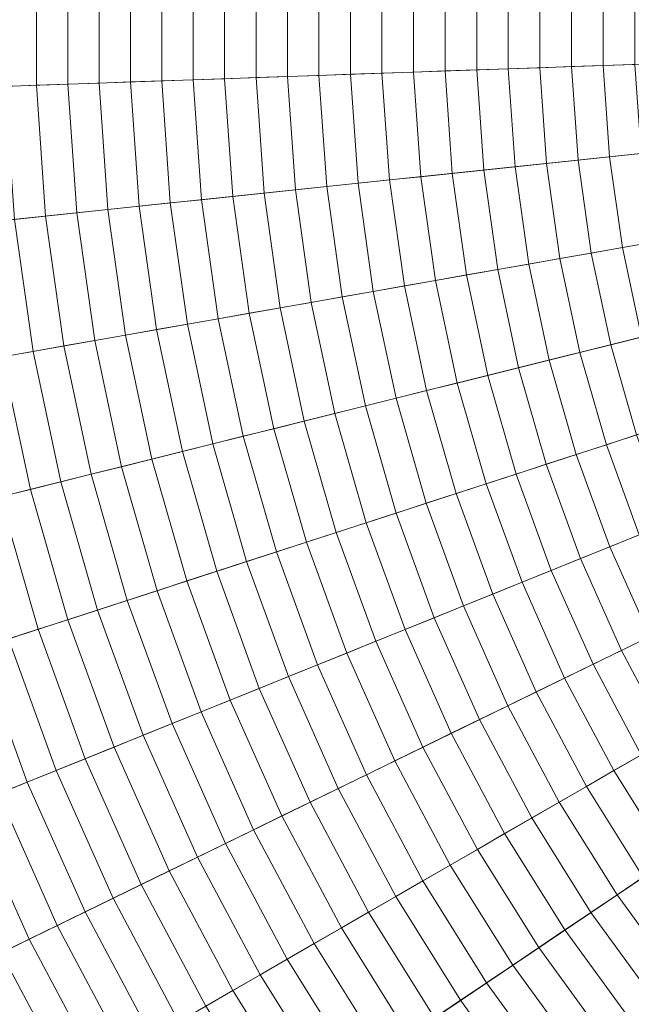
# Model space of a CAD drawing. Header units: centimetres. Extents: x -3.01 to 4.18, y -5.46 to 1.74.
# Tile 147 of 256: x -1.14 to -0.58, y -2.76 to -1.86. Entities that reach past the tile are written whole.
import ezdxf

# ---------------------------------------------------------------- set-up
doc = ezdxf.new("R2010")
doc.units = ezdxf.units.CM
doc.header["$LTSCALE"] = 2.54
doc.layers.add('Lucido design-1', color=7, linetype='Continuous')

# ---------------------------------------------------------------- blocks, each defined once
blk = doc.blocks.new('Gruppo-1')
at = {"color": 142, "linetype": 'Continuous', "lineweight": 9}
for points in [[(-3.01007, -1.73487, 37.29766), (-3.01007, -1.98605, 37.29766), (0.5842, -1.86054, 37.29766), (0.5842, -1.86039, 37.29766)], [(-1.12037, -1.80086, 38.19871), (-1.12037, -1.92006, 38.19871), (-1.14878, -1.92105, 38.19217), (-1.14878, -1.79987, 38.19217)], [(-1.09193, -1.80185, 38.20515), (-1.09193, -1.91907, 38.20515), (-1.12037, -1.92006, 38.19871), (-1.12037, -1.80086, 38.19871)], [(-1.06347, -1.80285, 38.2115), (-1.06347, -1.91807, 38.2115), (-1.09193, -1.91907, 38.20515), (-1.09193, -1.80185, 38.20515)], [(-1.03498, -1.80384, 38.21774), (-1.03498, -1.91708, 38.21774), (-1.06347, -1.91807, 38.2115), (-1.06347, -1.80285, 38.2115)], [(-1.00648, -1.80484, 38.22388), (-1.00648, -1.91608, 38.22388), (-1.03498, -1.91708, 38.21774), (-1.03498, -1.80384, 38.21774)], [(-0.97795, -1.80583, 38.22993), (-0.97795, -1.91509, 38.22993), (-1.00648, -1.91608, 38.22388), (-1.00648, -1.80484, 38.22388)], [(-0.94941, -1.80683, 38.23588), (-0.94941, -1.91409, 38.23588), (-0.97795, -1.91509, 38.22993), (-0.97795, -1.80583, 38.22993)], [(-0.92084, -1.80783, 38.24173), (-0.92084, -1.91309, 38.24173), (-0.94941, -1.91409, 38.23588), (-0.94941, -1.80683, 38.23588)], [(-0.89225, -1.80883, 38.24747), (-0.89225, -1.9121, 38.24747), (-0.92084, -1.91309, 38.24173), (-0.92084, -1.80783, 38.24173)], [(-0.86365, -1.80983, 38.25312), (-0.86365, -1.9111, 38.25312), (-0.89225, -1.9121, 38.24747), (-0.89225, -1.80883, 38.24747)], [(-0.83502, -1.81083, 38.25867), (-0.83502, -1.9101, 38.25867), (-0.86365, -1.9111, 38.25312), (-0.86365, -1.80983, 38.25312)], [(-0.80638, -1.81183, 38.26412), (-0.80638, -1.9091, 38.26412), (-0.83502, -1.9101, 38.25867), (-0.83502, -1.81083, 38.25867)], [(-0.77771, -1.81283, 38.26948), (-0.77771, -1.9081, 38.26948), (-0.80638, -1.9091, 38.26412), (-0.80638, -1.81183, 38.26412)], [(-0.74903, -1.81383, 38.27473), (-0.74903, -1.90709, 38.27473), (-0.77771, -1.9081, 38.26948), (-0.77771, -1.81283, 38.26948)], [(-0.72033, -1.81483, 38.27988), (-0.72033, -1.90609, 38.27988), (-0.74903, -1.90709, 38.27473), (-0.74903, -1.81383, 38.27473)], [(-0.69161, -1.81583, 38.28493), (-0.69161, -1.90509, 38.28493), (-0.72033, -1.90609, 38.27988), (-0.72033, -1.81483, 38.27988)], [(-0.66288, -1.81684, 38.28989), (-0.66288, -1.90409, 38.28989), (-0.69161, -1.90509, 38.28493), (-0.69161, -1.81583, 38.28493)], [(-0.63413, -1.81784, 38.29474), (-0.63413, -1.90308, 38.29474), (-0.66288, -1.90409, 38.28989), (-0.66288, -1.81684, 38.28989)], [(-0.60536, -1.81885, 38.29949), (-0.60536, -1.90208, 38.29949), (-0.63413, -1.90308, 38.29474), (-0.63413, -1.81784, 38.29474)], [(-0.57657, -1.81985, 38.30415), (-0.57657, -1.90107, 38.30415), (-0.60536, -1.90208, 38.29949), (-0.60536, -1.81885, 38.29949)], [(-3.01007, -1.98605, 37.29766), (-2.99255, -2.23662, 37.29766), (0.58421, -1.86069, 37.29766), (0.5842, -1.86054, 37.29766)], [(-2.99255, -2.23662, 37.29766), (-2.95759, -2.48536, 37.29766), (0.58423, -1.86084, 37.29766), (0.58421, -1.86069, 37.29766)], [(-2.95759, -2.48536, 37.29766), (-2.90537, -2.73105, 37.29766), (0.58426, -1.86098, 37.29766), (0.58423, -1.86084, 37.29766)], [(-2.90537, -2.73105, 37.29766), (-2.83614, -2.9725, 37.29766), (0.58431, -1.86113, 37.29766), (0.58426, -1.86098, 37.29766)], [(-2.83614, -2.9725, 37.29766), (-2.75023, -3.20853, 37.29766), (0.58436, -1.86127, 37.29766), (0.58431, -1.86113, 37.29766)], [(-2.75023, -3.20853, 37.29766), (-2.64806, -3.43799, 37.29766), (0.58442, -1.86141, 37.29766), (0.58436, -1.86127, 37.29766)], [(-2.64806, -3.43799, 37.29766), (-2.53014, -3.65977, 37.29766), (0.58449, -1.86154, 37.29766), (0.58442, -1.86141, 37.29766)], [(-2.53014, -3.65977, 37.29766), (-2.39704, -3.87279, 37.29766), (0.58457, -1.86167, 37.29766), (0.58449, -1.86154, 37.29766)], [(-2.39704, -3.87279, 37.29766), (-2.24939, -4.076, 37.29766), (0.58466, -1.86179, 37.29766), (0.58457, -1.86167, 37.29766)], [(-2.24939, -4.076, 37.29766), (-2.08794, -4.26841, 37.29766), (0.58475, -1.86191, 37.29766), (0.58466, -1.86179, 37.29766)], [(-2.08794, -4.26841, 37.29766), (-1.91345, -4.4491, 37.29766), (0.58486, -1.86202, 37.29766), (0.58475, -1.86191, 37.29766)], [(-1.91345, -4.4491, 37.29766), (-1.72679, -4.61717, 37.29766), (0.58497, -1.86212, 37.29766), (0.58486, -1.86202, 37.29766)], [(-1.72679, -4.61717, 37.29766), (-1.52886, -4.77181, 37.29766), (0.58509, -1.86221, 37.29766), (0.58497, -1.86212, 37.29766)], [(-1.52886, -4.77181, 37.29766), (-1.32062, -4.91227, 37.29766), (0.58522, -1.86229, 37.29766), (0.58509, -1.86221, 37.29766)], [(-1.32062, -4.91227, 37.29766), (-1.10309, -5.03786, 37.29766), (0.58535, -1.86237, 37.29766), (0.58522, -1.86229, 37.29766)], [(-1.10309, -5.03786, 37.29766), (-0.87733, -5.14797, 37.29766), (0.58548, -1.86244, 37.29766), (0.58535, -1.86237, 37.29766)], [(-0.87733, -5.14797, 37.29766), (-0.64444, -5.24206, 37.29766), (0.58562, -1.86249, 37.29766), (0.58548, -1.86244, 37.29766)], [(-0.64444, -5.24206, 37.29766), (-0.40555, -5.31968, 37.29766), (0.58577, -1.86254, 37.29766), (0.58562, -1.86249, 37.29766)], [(-0.72033, -1.90609, 38.27988), (-0.71397, -1.99713, 38.27988), (-0.74253, -2.00013, 38.27473), (-0.74903, -1.90709, 38.27473)], [(-0.69161, -1.90509, 38.28493), (-0.68539, -1.99413, 38.28493), (-0.71397, -1.99713, 38.27988), (-0.72033, -1.90609, 38.27988)], [(-0.66288, -1.90409, 38.28989), (-0.65679, -1.99112, 38.28989), (-0.68539, -1.99413, 38.28493), (-0.69161, -1.90509, 38.28493)], [(-0.63413, -1.90308, 38.29474), (-0.62818, -1.98811, 38.29474), (-0.65679, -1.99112, 38.28989), (-0.66288, -1.90409, 38.28989)], [(-0.60536, -1.90208, 38.29949), (-0.59955, -1.98511, 38.29949), (-0.62818, -1.98811, 38.29474), (-0.63413, -1.90308, 38.29474)], [(-0.57657, -1.90107, 38.30415), (-0.57091, -1.98209, 38.30415), (-0.59955, -1.98511, 38.29949), (-0.60536, -1.90208, 38.29949)], [(-0.94941, -1.91409, 38.23588), (-0.94193, -2.02109, 38.23588), (-0.97033, -2.02408, 38.22993), (-0.97795, -1.91509, 38.22993)], [(-0.92084, -1.91309, 38.24173), (-0.9135, -2.0181, 38.24173), (-0.94193, -2.02109, 38.23588), (-0.94941, -1.91409, 38.23588)], [(-0.89225, -1.9121, 38.24747), (-0.88505, -2.01511, 38.24747), (-0.9135, -2.0181, 38.24173), (-0.92084, -1.91309, 38.24173)], [(-0.86365, -1.9111, 38.25312), (-0.85658, -2.01212, 38.25312), (-0.88505, -2.01511, 38.24747), (-0.89225, -1.9121, 38.24747)], [(-0.83502, -1.9101, 38.25867), (-0.8281, -2.00913, 38.25867), (-0.85658, -2.01212, 38.25312), (-0.86365, -1.9111, 38.25312)], [(-0.80638, -1.9091, 38.26412), (-0.79959, -2.00613, 38.26412), (-0.8281, -2.00913, 38.25867), (-0.83502, -1.9101, 38.25867)], [(-0.77771, -1.9081, 38.26948), (-0.77107, -2.00313, 38.26948), (-0.79959, -2.00613, 38.26412), (-0.80638, -1.9091, 38.26412)], [(-0.74903, -1.90709, 38.27473), (-0.74253, -2.00013, 38.27473), (-0.77107, -2.00313, 38.26948), (-0.77771, -1.9081, 38.26948)], [(-1.12037, -1.92006, 38.19871), (-1.11205, -2.03897, 38.19871), (-1.14033, -2.04194, 38.19217), (-1.14878, -1.92105, 38.19217)], [(-1.09193, -1.91907, 38.20515), (-1.08375, -2.036, 38.20515), (-1.11205, -2.03897, 38.19871), (-1.12037, -1.92006, 38.19871)], [(-1.06347, -1.91807, 38.2115), (-1.05543, -2.03302, 38.2115), (-1.08375, -2.036, 38.20515), (-1.09193, -1.91907, 38.20515)], [(-1.03498, -1.91708, 38.21774), (-1.02708, -2.03004, 38.21774), (-1.05543, -2.03302, 38.2115), (-1.06347, -1.91807, 38.2115)], [(-1.00648, -1.91608, 38.22388), (-0.99872, -2.02706, 38.22388), (-1.02708, -2.03004, 38.21774), (-1.03498, -1.91708, 38.21774)], [(-0.97795, -1.91509, 38.22993), (-0.97033, -2.02408, 38.22993), (-0.99872, -2.02706, 38.22388), (-1.00648, -1.91608, 38.22388)], [(-0.59955, -1.98511, 38.29949), (-0.58797, -2.06753, 38.29949), (-0.61632, -2.07253, 38.29474), (-0.62818, -1.98811, 38.29474)], [(-0.57091, -1.98209, 38.30415), (-0.5596, -2.06253, 38.30415), (-0.58797, -2.06753, 38.29949), (-0.59955, -1.98511, 38.29949)], [(-0.68539, -1.99413, 38.28493), (-0.67297, -2.08251, 38.28493), (-0.70127, -2.0875, 38.27988), (-0.71397, -1.99713, 38.27988)], [(-0.65679, -1.99112, 38.28989), (-0.64465, -2.07752, 38.28989), (-0.67297, -2.08251, 38.28493), (-0.68539, -1.99413, 38.28493)], [(-0.62818, -1.98811, 38.29474), (-0.61632, -2.07253, 38.29474), (-0.64465, -2.07752, 38.28989), (-0.65679, -1.99112, 38.28989)], [(-0.77107, -2.00313, 38.26948), (-0.75781, -2.09747, 38.26948), (-0.78605, -2.10245, 38.26412), (-0.79959, -2.00613, 38.26412)], [(-0.74253, -2.00013, 38.27473), (-0.72955, -2.09249, 38.27473), (-0.75781, -2.09747, 38.26948), (-0.77107, -2.00313, 38.26948)], [(-0.71397, -1.99713, 38.27988), (-0.70127, -2.0875, 38.27988), (-0.72955, -2.09249, 38.27473), (-0.74253, -2.00013, 38.27473)], [(-0.85658, -2.01212, 38.25312), (-0.84249, -2.11241, 38.25312), (-0.87068, -2.11738, 38.24747), (-0.88505, -2.01511, 38.24747)], [(-0.8281, -2.00913, 38.25867), (-0.81428, -2.10743, 38.25867), (-0.84249, -2.11241, 38.25312), (-0.85658, -2.01212, 38.25312)], [(-0.79959, -2.00613, 38.26412), (-0.78605, -2.10245, 38.26412), (-0.81428, -2.10743, 38.25867), (-0.8281, -2.00913, 38.25867)], [(-0.94193, -2.02109, 38.23588), (-0.927, -2.12731, 38.23588), (-0.95513, -2.13227, 38.22993), (-0.97033, -2.02408, 38.22993)], [(-0.9135, -2.0181, 38.24173), (-0.89885, -2.12234, 38.24173), (-0.927, -2.12731, 38.23588), (-0.94193, -2.02109, 38.23588)], [(-0.88505, -2.01511, 38.24747), (-0.87068, -2.11738, 38.24747), (-0.89885, -2.12234, 38.24173), (-0.9135, -2.0181, 38.24173)], [(-1.02708, -2.03004, 38.21774), (-1.01132, -2.14218, 38.21774), (-1.03939, -2.14713, 38.2115), (-1.05543, -2.03302, 38.2115)], [(-0.99872, -2.02706, 38.22388), (-0.98324, -2.13722, 38.22388), (-1.01132, -2.14218, 38.21774), (-1.02708, -2.03004, 38.21774)], [(-0.97033, -2.02408, 38.22993), (-0.95513, -2.13227, 38.22993), (-0.98324, -2.13722, 38.22388), (-0.99872, -2.02706, 38.22388)], [(-1.11205, -2.03897, 38.19871), (-1.09546, -2.15701, 38.19871), (-1.12346, -2.16195, 38.19217), (-1.14033, -2.04194, 38.19217)], [(-1.08375, -2.036, 38.20515), (-1.06744, -2.15207, 38.20515), (-1.09546, -2.15701, 38.19871), (-1.11205, -2.03897, 38.19871)], [(-1.05543, -2.03302, 38.2115), (-1.03939, -2.14713, 38.2115), (-1.06744, -2.15207, 38.20515), (-1.08375, -2.036, 38.20515)], [(-1.14033, -2.04194, 38.19217), (-1.12346, -2.16195, 38.19217), (-1.15144, -2.16688, 38.18553), (-1.16858, -2.04491, 38.18553)], [(-0.5596, -2.06253, 38.30415), (-0.54272, -2.14197, 38.30415), (-0.57066, -2.14894, 38.29949), (-0.58797, -2.06753, 38.29949)], [(-0.61632, -2.07253, 38.29474), (-0.5986, -2.1559, 38.29474), (-0.62651, -2.16286, 38.28989), (-0.64465, -2.07752, 38.28989)], [(-0.58797, -2.06753, 38.29949), (-0.57066, -2.14894, 38.29949), (-0.5986, -2.1559, 38.29474), (-0.61632, -2.07253, 38.29474)], [(-0.67297, -2.08251, 38.28493), (-0.65441, -2.16982, 38.28493), (-0.68229, -2.17677, 38.27988), (-0.70127, -2.0875, 38.27988)], [(-0.64465, -2.07752, 38.28989), (-0.62651, -2.16286, 38.28989), (-0.65441, -2.16982, 38.28493), (-0.67297, -2.08251, 38.28493)], [(-0.72955, -2.09249, 38.27473), (-0.71016, -2.18372, 38.27473), (-0.738, -2.19066, 38.26948), (-0.75781, -2.09747, 38.26948)], [(-0.70127, -2.0875, 38.27988), (-0.68229, -2.17677, 38.27988), (-0.71016, -2.18372, 38.27473), (-0.72955, -2.09249, 38.27473)], [(-0.78605, -2.10245, 38.26412), (-0.76583, -2.1976, 38.26412), (-0.79364, -2.20453, 38.25867), (-0.81428, -2.10743, 38.25867)], [(-0.75781, -2.09747, 38.26948), (-0.738, -2.19066, 38.26948), (-0.76583, -2.1976, 38.26412), (-0.78605, -2.10245, 38.26412)], [(-0.81428, -2.10743, 38.25867), (-0.79364, -2.20453, 38.25867), (-0.82143, -2.21146, 38.25312), (-0.84249, -2.11241, 38.25312)], [(-0.87068, -2.11738, 38.24747), (-0.84921, -2.21839, 38.24747), (-0.87696, -2.22531, 38.24173), (-0.89885, -2.12234, 38.24173)], [(-0.84249, -2.11241, 38.25312), (-0.82143, -2.21146, 38.25312), (-0.84921, -2.21839, 38.24747), (-0.87068, -2.11738, 38.24747)], [(-0.927, -2.12731, 38.23588), (-0.9047, -2.23222, 38.23588), (-0.93241, -2.23913, 38.22993), (-0.95513, -2.13227, 38.22993)], [(-0.89885, -2.12234, 38.24173), (-0.87696, -2.22531, 38.24173), (-0.9047, -2.23222, 38.23588), (-0.927, -2.12731, 38.23588)], [(-0.98324, -2.13722, 38.22388), (-0.96011, -2.24604, 38.22388), (-0.98778, -2.25294, 38.21774), (-1.01132, -2.14218, 38.21774)], [(-0.95513, -2.13227, 38.22993), (-0.93241, -2.23913, 38.22993), (-0.96011, -2.24604, 38.22388), (-0.98324, -2.13722, 38.22388)], [(-1.03939, -2.14713, 38.2115), (-1.01544, -2.25983, 38.2115), (-1.04307, -2.26672, 38.20515), (-1.06744, -2.15207, 38.20515)], [(-1.01132, -2.14218, 38.21774), (-0.98778, -2.25294, 38.21774), (-1.01544, -2.25983, 38.2115), (-1.03939, -2.14713, 38.2115)], [(-1.06744, -2.15207, 38.20515), (-1.04307, -2.26672, 38.20515), (-1.07068, -2.27361, 38.19871), (-1.09546, -2.15701, 38.19871)], [(-0.5986, -2.1559, 38.29474), (-0.5751, -2.23784, 38.29474), (-0.60246, -2.24673, 38.28989), (-0.62651, -2.16286, 38.28989)], [(-0.57066, -2.14894, 38.29949), (-0.54772, -2.22895, 38.29949), (-0.5751, -2.23784, 38.29474), (-0.5986, -2.1559, 38.29474)], [(-1.12346, -2.16195, 38.19217), (-1.09827, -2.28049, 38.19217), (-1.12583, -2.28736, 38.18553), (-1.15144, -2.16688, 38.18553)], [(-1.09546, -2.15701, 38.19871), (-1.07068, -2.27361, 38.19871), (-1.09827, -2.28049, 38.19217), (-1.12346, -2.16195, 38.19217)], [(-0.62651, -2.16286, 38.28989), (-0.60246, -2.24673, 38.28989), (-0.62981, -2.25562, 38.28493), (-0.65441, -2.16982, 38.28493)], [(-1.15144, -2.16688, 38.18553), (-1.12583, -2.28736, 38.18553), (-1.15338, -2.29423, 38.17879), (-1.1794, -2.17181, 38.17879)], [(-0.65441, -2.16982, 38.28493), (-0.62981, -2.25562, 38.28493), (-0.65714, -2.2645, 38.27988), (-0.68229, -2.17677, 38.27988)], [(-0.68229, -2.17677, 38.27988), (-0.65714, -2.2645, 38.27988), (-0.68445, -2.27337, 38.27473), (-0.71016, -2.18372, 38.27473)], [(-0.738, -2.19066, 38.26948), (-0.71174, -2.28224, 38.26948), (-0.73902, -2.2911, 38.26412), (-0.76583, -2.1976, 38.26412)], [(-0.71016, -2.18372, 38.27473), (-0.68445, -2.27337, 38.27473), (-0.71174, -2.28224, 38.26948), (-0.738, -2.19066, 38.26948)], [(-0.76583, -2.1976, 38.26412), (-0.73902, -2.2911, 38.26412), (-0.76628, -2.29996, 38.25867), (-0.79364, -2.20453, 38.25867)], [(-0.79364, -2.20453, 38.25867), (-0.76628, -2.29996, 38.25867), (-0.79352, -2.30881, 38.25312), (-0.82143, -2.21146, 38.25312)], [(-0.84921, -2.21839, 38.24747), (-0.82074, -2.31766, 38.24747), (-0.84795, -2.3265, 38.24173), (-0.87696, -2.22531, 38.24173)], [(-0.82143, -2.21146, 38.25312), (-0.79352, -2.30881, 38.25312), (-0.82074, -2.31766, 38.24747), (-0.84921, -2.21839, 38.24747)], [(-0.87696, -2.22531, 38.24173), (-0.84795, -2.3265, 38.24173), (-0.87513, -2.33533, 38.23588), (-0.9047, -2.23222, 38.23588)], [(-0.9047, -2.23222, 38.23588), (-0.87513, -2.33533, 38.23588), (-0.9023, -2.34416, 38.22993), (-0.93241, -2.23913, 38.22993)], [(-0.96011, -2.24604, 38.22388), (-0.92944, -2.35298, 38.22388), (-0.95657, -2.36179, 38.21774), (-0.98778, -2.25294, 38.21774)], [(-0.93241, -2.23913, 38.22993), (-0.9023, -2.34416, 38.22993), (-0.92944, -2.35298, 38.22388), (-0.96011, -2.24604, 38.22388)], [(-0.5751, -2.23784, 38.29474), (-0.54595, -2.31794, 38.29474), (-0.57262, -2.32872, 38.28989), (-0.60246, -2.24673, 38.28989)], [(-0.98778, -2.25294, 38.21774), (-0.95657, -2.36179, 38.21774), (-0.98367, -2.3706, 38.2115), (-1.01544, -2.25983, 38.2115)], [(-0.60246, -2.24673, 38.28989), (-0.57262, -2.32872, 38.28989), (-0.59928, -2.33949, 38.28493), (-0.62981, -2.25562, 38.28493)], [(-1.01544, -2.25983, 38.2115), (-0.98367, -2.3706, 38.2115), (-1.01076, -2.3794, 38.20515), (-1.04307, -2.26672, 38.20515)], [(-0.62981, -2.25562, 38.28493), (-0.59928, -2.33949, 38.28493), (-0.62592, -2.35026, 38.27988), (-0.65714, -2.2645, 38.27988)], [(-1.04307, -2.26672, 38.20515), (-1.01076, -2.3794, 38.20515), (-1.03782, -2.38819, 38.19871), (-1.07068, -2.27361, 38.19871)], [(-0.65714, -2.2645, 38.27988), (-0.62592, -2.35026, 38.27988), (-0.65255, -2.36101, 38.27473), (-0.68445, -2.27337, 38.27473)], [(-1.09827, -2.28049, 38.19217), (-1.06486, -2.39698, 38.19217), (-1.09188, -2.40576, 38.18553), (-1.12583, -2.28736, 38.18553)], [(-1.07068, -2.27361, 38.19871), (-1.03782, -2.38819, 38.19871), (-1.06486, -2.39698, 38.19217), (-1.09827, -2.28049, 38.19217)], [(-0.68445, -2.27337, 38.27473), (-0.65255, -2.36101, 38.27473), (-0.67916, -2.37176, 38.26948), (-0.71174, -2.28224, 38.26948)], [(-1.12583, -2.28736, 38.18553), (-1.09188, -2.40576, 38.18553), (-1.11888, -2.41453, 38.17879), (-1.15338, -2.29423, 38.17879)], [(-0.71174, -2.28224, 38.26948), (-0.67916, -2.37176, 38.26948), (-0.70575, -2.38251, 38.26412), (-0.73902, -2.2911, 38.26412)], [(-1.15338, -2.29423, 38.17879), (-1.11888, -2.41453, 38.17879), (-1.14586, -2.42329, 38.17196), (-1.1809, -2.30109, 38.17196)], [(-0.73902, -2.2911, 38.26412), (-0.70575, -2.38251, 38.26412), (-0.73233, -2.39325, 38.25867), (-0.76628, -2.29996, 38.25867)], [(-0.76628, -2.29996, 38.25867), (-0.73233, -2.39325, 38.25867), (-0.75888, -2.40398, 38.25312), (-0.79352, -2.30881, 38.25312)], [(-0.82074, -2.31766, 38.24747), (-0.78542, -2.4147, 38.24747), (-0.81194, -2.42541, 38.24173), (-0.84795, -2.3265, 38.24173)], [(-0.79352, -2.30881, 38.25312), (-0.75888, -2.40398, 38.25312), (-0.78542, -2.4147, 38.24747), (-0.82074, -2.31766, 38.24747)], [(-0.84795, -2.3265, 38.24173), (-0.81194, -2.42541, 38.24173), (-0.83845, -2.43612, 38.23588), (-0.87513, -2.33533, 38.23588)], [(-0.87513, -2.33533, 38.23588), (-0.83845, -2.43612, 38.23588), (-0.86493, -2.44682, 38.22993), (-0.9023, -2.34416, 38.22993)], [(-0.57262, -2.32872, 38.28989), (-0.53713, -2.40843, 38.28989), (-0.56298, -2.42103, 38.28493), (-0.59928, -2.33949, 38.28493)], [(-0.9023, -2.34416, 38.22993), (-0.86493, -2.44682, 38.22993), (-0.8914, -2.45751, 38.22388), (-0.92944, -2.35298, 38.22388)], [(-0.59928, -2.33949, 38.28493), (-0.56298, -2.42103, 38.28493), (-0.5888, -2.43363, 38.27988), (-0.62592, -2.35026, 38.27988)], [(-0.92944, -2.35298, 38.22388), (-0.8914, -2.45751, 38.22388), (-0.91784, -2.4682, 38.21774), (-0.95657, -2.36179, 38.21774)], [(-0.62592, -2.35026, 38.27988), (-0.5888, -2.43363, 38.27988), (-0.61461, -2.44622, 38.27473), (-0.65255, -2.36101, 38.27473)], [(-0.95657, -2.36179, 38.21774), (-0.91784, -2.4682, 38.21774), (-0.94426, -2.47887, 38.2115), (-0.98367, -2.3706, 38.2115)], [(-0.65255, -2.36101, 38.27473), (-0.61461, -2.44622, 38.27473), (-0.64041, -2.4588, 38.26948), (-0.67916, -2.37176, 38.26948)], [(-0.98367, -2.3706, 38.2115), (-0.94426, -2.47887, 38.2115), (-0.97067, -2.48954, 38.20515), (-1.01076, -2.3794, 38.20515)], [(-1.01076, -2.3794, 38.20515), (-0.97067, -2.48954, 38.20515), (-0.99705, -2.5002, 38.19871), (-1.03782, -2.38819, 38.19871)], [(-0.67916, -2.37176, 38.26948), (-0.64041, -2.4588, 38.26948), (-0.66619, -2.47137, 38.26412), (-0.70575, -2.38251, 38.26412)], [(-1.03782, -2.38819, 38.19871), (-0.99705, -2.5002, 38.19871), (-1.02342, -2.51085, 38.19217), (-1.06486, -2.39698, 38.19217)], [(-0.70575, -2.38251, 38.26412), (-0.66619, -2.47137, 38.26412), (-0.69195, -2.48393, 38.25867), (-0.73233, -2.39325, 38.25867)], [(-1.06486, -2.39698, 38.19217), (-1.02342, -2.51085, 38.19217), (-1.04976, -2.5215, 38.18553), (-1.09188, -2.40576, 38.18553)], [(-0.73233, -2.39325, 38.25867), (-0.69195, -2.48393, 38.25867), (-0.71769, -2.49649, 38.25312), (-0.75888, -2.40398, 38.25312)], [(-1.09188, -2.40576, 38.18553), (-1.04976, -2.5215, 38.18553), (-1.07608, -2.53213, 38.17879), (-1.11888, -2.41453, 38.17879)], [(-0.75888, -2.40398, 38.25312), (-0.71769, -2.49649, 38.25312), (-0.74342, -2.50904, 38.24747), (-0.78542, -2.4147, 38.24747)], [(-1.11888, -2.41453, 38.17879), (-1.07608, -2.53213, 38.17879), (-1.10238, -2.54276, 38.17196), (-1.14586, -2.42329, 38.17196)], [(-0.78542, -2.4147, 38.24747), (-0.74342, -2.50904, 38.24747), (-0.76913, -2.52158, 38.24173), (-0.81194, -2.42541, 38.24173)], [(-1.14586, -2.42329, 38.17196), (-1.10238, -2.54276, 38.17196), (-1.12866, -2.55337, 38.16503), (-1.17281, -2.43205, 38.16503)], [(-0.56298, -2.42103, 38.28493), (-0.52107, -2.49984, 38.28493), (-0.54596, -2.51421, 38.27988), (-0.5888, -2.43363, 38.27988)], [(-1.17281, -2.43205, 38.16503), (-1.12866, -2.55337, 38.16503), (-1.15491, -2.56398, 38.158), (-1.19975, -2.4408, 38.158)], [(-0.81194, -2.42541, 38.24173), (-0.76913, -2.52158, 38.24173), (-0.79482, -2.53411, 38.23588), (-0.83845, -2.43612, 38.23588)], [(-0.5888, -2.43363, 38.27988), (-0.54596, -2.51421, 38.27988), (-0.57083, -2.52856, 38.27473), (-0.61461, -2.44622, 38.27473)], [(-0.83845, -2.43612, 38.23588), (-0.79482, -2.53411, 38.23588), (-0.82049, -2.54663, 38.22993), (-0.86493, -2.44682, 38.22993)], [(-0.86493, -2.44682, 38.22993), (-0.82049, -2.54663, 38.22993), (-0.84615, -2.55914, 38.22388), (-0.8914, -2.45751, 38.22388)], [(-0.61461, -2.44622, 38.27473), (-0.57083, -2.52856, 38.27473), (-0.59568, -2.54291, 38.26948), (-0.64041, -2.4588, 38.26948)], [(-0.8914, -2.45751, 38.22388), (-0.84615, -2.55914, 38.22388), (-0.87178, -2.57164, 38.21774), (-0.91784, -2.4682, 38.21774)], [(-0.64041, -2.4588, 38.26948), (-0.59568, -2.54291, 38.26948), (-0.62052, -2.55725, 38.26412), (-0.66619, -2.47137, 38.26412)], [(-0.91784, -2.4682, 38.21774), (-0.87178, -2.57164, 38.21774), (-0.8974, -2.58414, 38.2115), (-0.94426, -2.47887, 38.2115)], [(-0.66619, -2.47137, 38.26412), (-0.62052, -2.55725, 38.26412), (-0.64534, -2.57159, 38.25867), (-0.69195, -2.48393, 38.25867)], [(-0.94426, -2.47887, 38.2115), (-0.8974, -2.58414, 38.2115), (-0.92299, -2.59662, 38.20515), (-0.97067, -2.48954, 38.20515)], [(-0.69195, -2.48393, 38.25867), (-0.64534, -2.57159, 38.25867), (-0.67015, -2.58591, 38.25312), (-0.71769, -2.49649, 38.25312)], [(-0.97067, -2.48954, 38.20515), (-0.92299, -2.59662, 38.20515), (-0.94857, -2.6091, 38.19871), (-0.99705, -2.5002, 38.19871)], [(-0.71769, -2.49649, 38.25312), (-0.67015, -2.58591, 38.25312), (-0.69494, -2.60022, 38.24747), (-0.74342, -2.50904, 38.24747)], [(-0.99705, -2.5002, 38.19871), (-0.94857, -2.6091, 38.19871), (-0.97413, -2.62156, 38.19217), (-1.02342, -2.51085, 38.19217)], [(-1.02342, -2.51085, 38.19217), (-0.97413, -2.62156, 38.19217), (-0.99966, -2.63402, 38.18553), (-1.04976, -2.5215, 38.18553)], [(-0.74342, -2.50904, 38.24747), (-0.69494, -2.60022, 38.24747), (-0.71971, -2.61452, 38.24173), (-0.76913, -2.52158, 38.24173)], [(-1.04976, -2.5215, 38.18553), (-0.99966, -2.63402, 38.18553), (-1.02518, -2.64646, 38.17879), (-1.07608, -2.53213, 38.17879)], [(-0.76913, -2.52158, 38.24173), (-0.71971, -2.61452, 38.24173), (-0.74446, -2.62881, 38.23588), (-0.79482, -2.53411, 38.23588)], [(-1.07608, -2.53213, 38.17879), (-1.02518, -2.64646, 38.17879), (-1.05067, -2.65889, 38.17196), (-1.10238, -2.54276, 38.17196)], [(-0.57083, -2.52856, 38.27473), (-0.5214, -2.60766, 38.27473), (-0.5452, -2.62371, 38.26948), (-0.59568, -2.54291, 38.26948)], [(-0.79482, -2.53411, 38.23588), (-0.74446, -2.62881, 38.23588), (-0.7692, -2.6431, 38.22993), (-0.82049, -2.54663, 38.22993)], [(-1.10238, -2.54276, 38.17196), (-1.05067, -2.65889, 38.17196), (-1.07614, -2.67132, 38.16503), (-1.12866, -2.55337, 38.16503)], [(-0.82049, -2.54663, 38.22993), (-0.7692, -2.6431, 38.22993), (-0.79392, -2.65737, 38.22388), (-0.84615, -2.55914, 38.22388)], [(-0.59568, -2.54291, 38.26948), (-0.5452, -2.62371, 38.26948), (-0.56898, -2.63975, 38.26412), (-0.62052, -2.55725, 38.26412)], [(-1.12866, -2.55337, 38.16503), (-1.07614, -2.67132, 38.16503), (-1.1016, -2.68373, 38.158), (-1.15491, -2.56398, 38.158)], [(-0.84615, -2.55914, 38.22388), (-0.79392, -2.65737, 38.22388), (-0.81862, -2.67163, 38.21774), (-0.87178, -2.57164, 38.21774)], [(-0.62052, -2.55725, 38.26412), (-0.56898, -2.63975, 38.26412), (-0.59274, -2.65577, 38.25867), (-0.64534, -2.57159, 38.25867)], [(-1.15491, -2.56398, 38.158), (-1.1016, -2.68373, 38.158), (-1.12703, -2.69614, 38.15087), (-1.18115, -2.57458, 38.15087)], [(-1.18115, -2.57458, 38.15087), (-1.12703, -2.69614, 38.15087), (-1.15243, -2.70853, 38.14364), (-1.20736, -2.58517, 38.14364)], [(-0.87178, -2.57164, 38.21774), (-0.81862, -2.67163, 38.21774), (-0.8433, -2.68588, 38.2115), (-0.8974, -2.58414, 38.2115)], [(-0.64534, -2.57159, 38.25867), (-0.59274, -2.65577, 38.25867), (-0.61648, -2.67179, 38.25312), (-0.67015, -2.58591, 38.25312)], [(-0.8974, -2.58414, 38.2115), (-0.8433, -2.68588, 38.2115), (-0.86797, -2.70012, 38.20515), (-0.92299, -2.59662, 38.20515)], [(-0.67015, -2.58591, 38.25312), (-0.61648, -2.67179, 38.25312), (-0.64021, -2.6878, 38.24747), (-0.69494, -2.60022, 38.24747)], [(-0.92299, -2.59662, 38.20515), (-0.86797, -2.70012, 38.20515), (-0.89261, -2.71434, 38.19871), (-0.94857, -2.6091, 38.19871)], [(-0.69494, -2.60022, 38.24747), (-0.64021, -2.6878, 38.24747), (-0.66393, -2.70379, 38.24173), (-0.71971, -2.61452, 38.24173)], [(-0.94857, -2.6091, 38.19871), (-0.89261, -2.71434, 38.19871), (-0.91723, -2.72856, 38.19217), (-0.97413, -2.62156, 38.19217)], [(-0.97413, -2.62156, 38.19217), (-0.91723, -2.72856, 38.19217), (-0.94184, -2.74277, 38.18553), (-0.99966, -2.63402, 38.18553)], [(-0.71971, -2.61452, 38.24173), (-0.66393, -2.70379, 38.24173), (-0.68763, -2.71978, 38.23588), (-0.74446, -2.62881, 38.23588)], [(-0.74446, -2.62881, 38.23588), (-0.68763, -2.71978, 38.23588), (-0.71131, -2.73575, 38.22993), (-0.7692, -2.6431, 38.22993)], [(-0.99966, -2.63402, 38.18553), (-0.94184, -2.74277, 38.18553), (-0.96642, -2.75696, 38.17879), (-1.02518, -2.64646, 38.17879)], [(-0.56898, -2.63975, 38.26412), (-0.5118, -2.71844, 38.26412), (-0.53439, -2.73609, 38.25867), (-0.59274, -2.65577, 38.25867)], [(-1.02518, -2.64646, 38.17879), (-0.96642, -2.75696, 38.17879), (-0.99099, -2.77114, 38.17196), (-1.05067, -2.65889, 38.17196)], [(-0.7692, -2.6431, 38.22993), (-0.71131, -2.73575, 38.22993), (-0.73497, -2.75171, 38.22388), (-0.79392, -2.65737, 38.22388)], [(-0.79392, -2.65737, 38.22388), (-0.73497, -2.75171, 38.22388), (-0.75861, -2.76766, 38.21774), (-0.81862, -2.67163, 38.21774)], [(-0.59274, -2.65577, 38.25867), (-0.53439, -2.73609, 38.25867), (-0.55696, -2.75372, 38.25312), (-0.61648, -2.67179, 38.25312)], [(-1.05067, -2.65889, 38.17196), (-0.99099, -2.77114, 38.17196), (-1.01553, -2.78531, 38.16503), (-1.07614, -2.67132, 38.16503)], [(-1.07614, -2.67132, 38.16503), (-1.01553, -2.78531, 38.16503), (-1.04006, -2.79947, 38.158), (-1.1016, -2.68373, 38.158)], [(-0.81862, -2.67163, 38.21774), (-0.75861, -2.76766, 38.21774), (-0.78224, -2.78359, 38.2115), (-0.8433, -2.68588, 38.2115)], [(-0.61648, -2.67179, 38.25312), (-0.55696, -2.75372, 38.25312), (-0.57951, -2.77134, 38.24747), (-0.64021, -2.6878, 38.24747)], [(-1.1016, -2.68373, 38.158), (-1.04006, -2.79947, 38.158), (-1.06456, -2.81362, 38.15087), (-1.12703, -2.69614, 38.15087)], [(-0.8433, -2.68588, 38.2115), (-0.78224, -2.78359, 38.2115), (-0.80585, -2.79952, 38.20515), (-0.86797, -2.70012, 38.20515)], [(-0.64021, -2.6878, 38.24747), (-0.57951, -2.77134, 38.24747), (-0.60205, -2.78895, 38.24173), (-0.66393, -2.70379, 38.24173)], [(-1.12703, -2.69614, 38.15087), (-1.06456, -2.81362, 38.15087), (-1.08904, -2.82775, 38.14364), (-1.15243, -2.70853, 38.14364)], [(-0.86797, -2.70012, 38.20515), (-0.80585, -2.79952, 38.20515), (-0.82944, -2.81543, 38.19871), (-0.89261, -2.71434, 38.19871)], [(-1.15243, -2.70853, 38.14364), (-1.08904, -2.82775, 38.14364), (-1.1135, -2.84188, 38.13631), (-1.17782, -2.72091, 38.13631)], [(-0.66393, -2.70379, 38.24173), (-0.60205, -2.78895, 38.24173), (-0.62458, -2.80655, 38.23588), (-0.68763, -2.71978, 38.23588)], [(-0.89261, -2.71434, 38.19871), (-0.82944, -2.81543, 38.19871), (-0.85301, -2.83133, 38.19217), (-0.91723, -2.72856, 38.19217)], [(-0.68763, -2.71978, 38.23588), (-0.62458, -2.80655, 38.23588), (-0.64709, -2.82414, 38.22993), (-0.71131, -2.73575, 38.22993)], [(-1.17782, -2.72091, 38.13631), (-1.1135, -2.84188, 38.13631), (-1.13794, -2.85599, 38.12888), (-1.20318, -2.73328, 38.12888)], [(-0.91723, -2.72856, 38.19217), (-0.85301, -2.83133, 38.19217), (-0.87657, -2.84722, 38.18553), (-0.94184, -2.74277, 38.18553)], [(-0.71131, -2.73575, 38.22993), (-0.64709, -2.82414, 38.22993), (-0.66958, -2.84171, 38.22388), (-0.73497, -2.75171, 38.22388)], [(-0.94184, -2.74277, 38.18553), (-0.87657, -2.84722, 38.18553), (-0.9001, -2.86309, 38.17879), (-0.96642, -2.75696, 38.17879)], [(-0.73497, -2.75171, 38.22388), (-0.66958, -2.84171, 38.22388), (-0.69205, -2.85927, 38.21774), (-0.75861, -2.76766, 38.21774)]]:
    blk.add_3dface(points, dxfattribs=at)

msp = doc.modelspace()

# ---------------------------------------------------------------- block references
at = {"layer": 'Lucido design-1', "color": 7}
msp.add_blockref('Gruppo-1', (0, 0), dxfattribs=at)

doc.saveas('drawing.dxf')
